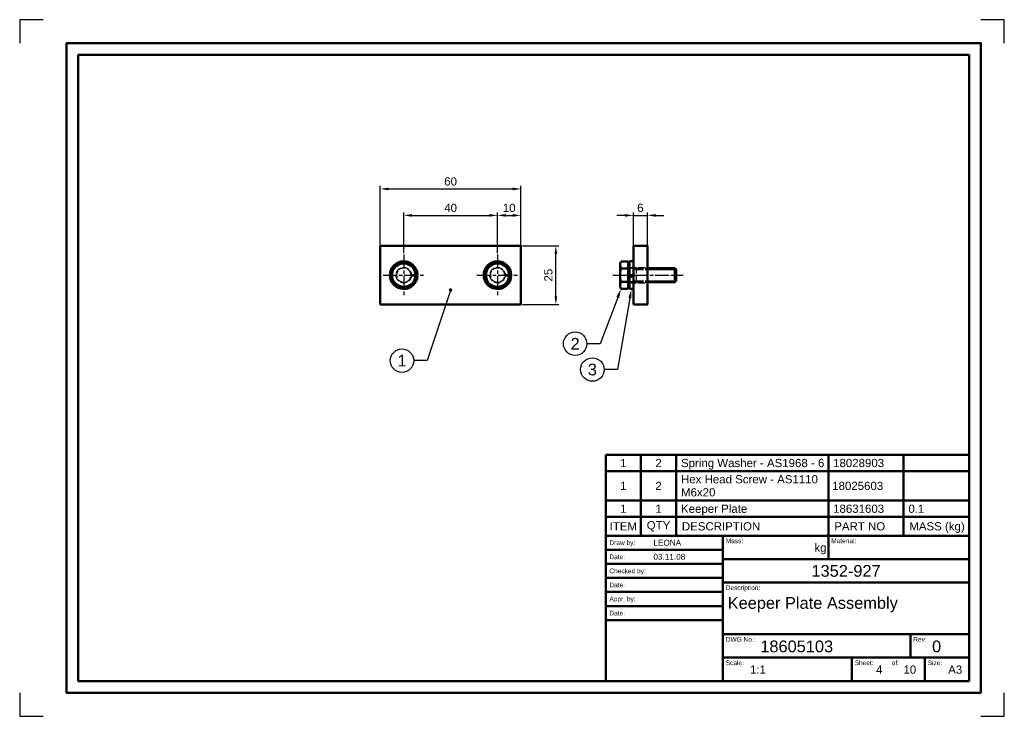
# Model space of a CAD drawing. Header units: millimetres. Extents: x 357 to 777, y 202 to 499.
import ezdxf
from ezdxf import colors
from ezdxf.entities.mleader import LeaderData, LeaderLine
from ezdxf.enums import TextEntityAlignment as Align
from ezdxf.math import Vec2, Vec3

# ---------------------------------------------------------------- set-up
doc = ezdxf.new("R2010")
doc.units = ezdxf.units.MM
for name, pattern in [('AM_ISO02W050', [7.5, 6, -1.5]), ('AM_ISO02W050x2', [3.75, 3, -0.75]), ('AM_ISO08W050', [18, 12, -1.5, 3, -1.5]), ('AM_ISO08W050x2', [9, 6, -0.75, 1.5, -0.75])]:
    doc.linetypes.add(name, pattern=pattern)
for name, color, linetype, lineweight in [('Annotations', 3, 'Continuous', 25), ('Auxlines', 92, 'Continuous', 25), ('Centerlines', 140, 'AM_ISO08W050', 25), ('Contour', 7, 'Continuous', 50), ('Hidden', 6, 'AM_ISO02W050', 25), ('Partslist', 5, 'Continuous', 50), ('Titleblock', 5, 'Continuous', 50)]:
    doc.layers.add(name, color=color, linetype=linetype, lineweight=lineweight)
doc.layers.add('Paper', color=8, linetype='Continuous')
doc.styles.get("Standard").update_dxf_attribs({"font": 'ARIAL.TTF'})
doc.dimstyles.new('ISO-25', dxfattribs={"dimtxt": 3.5, "dimasz": 3.5, "dimexe": 1.25, "dimexo": 0.625, "dimgap": 1.4, "dimtad": 1, "dimtxsty": 'Standard', "dimcen": 0, "dimclrt": 1, "dimadec": 0, "dimazin": 0, "dimtfac": 1, "dimtmove": 0, "dimatfit": 3, "dimfxl": 1, "dimarcsym": 0})

# ---------------------------------------------------------------- blocks, each defined once
blk = doc.blocks.new('TitleBlock')
at = {"layer": 'Titleblock'}
for p, q in [((-155, 0), (-155, 62)), ((-155, 62), (0, 62)), ((-105, 62), (-105, 0)), ((-60, 62), (-60, 52)), ((0, 0), (0, 62)), ((-155, 56), (-105, 56)), ((0, 52), (-105, 52)), ((-155, 50), (-105, 50)), ((-155, 44), (-105, 44)), ((0, 42), (-105, 42)), ((-155, 38), (-105, 38)), ((-155, 32), (-105, 32)), ((-155, 26), (-105, 26)), ((0, 20), (-105, 20)), ((-25, 10), (-25, 20)), ((0, 10), (-105, 10)), ((-50, 0), (-50, 10)), ((-18.85, 0), (-18.85, 10)), ((-155, 0), (0, 0))]:
    blk.add_line(p, q, dxfattribs=at)
at = {"layer": 'Titleblock', "color": 140}
for s, p in [('Draw by:', (-153.45, 59)), ('Date:', (-153.45, 53)), ('Checked by:', (-153.45, 47)), ('Date:', (-153.45, 41)), ('Appr. by:', (-153.45, 35)), ('Date:', (-153.45, 29))]:
    blk.add_text(s, height=2, dxfattribs=at).set_placement(p, align=Align.MIDDLE_LEFT)
for s, p in [('Mass:', (-103.83, 58.81)), ('Material:', (-58.83, 58.81)), ('Description:', (-103.83, 38.81)), ('DWG No.:', (-103.83, 16.81)), ('Rev:', (-23.83, 16.81)), ('Scale:', (-103.83, 6.81)), ('Sheet:', (-48.83, 6.81)), ('of:', (-33.03, 6.81)), ('Size:', (-17.69, 6.81))]:
    blk.add_text(s, height=2, dxfattribs=at).set_placement(p)
at = {"layer": 'Titleblock', "color": 1}
blk.add_text('kg', height=3.5, dxfattribs=at).set_placement((-65.99, 55.16))
for tag, p in [('DRAWBY', (-134.68, 59)), ('DRAWDATE', (-134.68, 53)), ('CHECKEDBY', (-134.68, 47)), ('CHECKEDDATE', (-134.68, 41)), ('APPRBY', (-134.68, 35)), ('APPRDATE', (-134.68, 29))]:
    blk.add_attdef(tag, text='', height=2.5, dxfattribs=at).set_placement(p, align=Align.MIDDLE_LEFT)
for tag, p, height in [('MASS', (-91.16, 55.16), 3.5), ('MATERIAL', (-44.13, 55.16), 3.5), ('DESCR', (-103, 30.82), 5), ('DESCR2', (-103, 23.01), 5), ('DWGNUMBER', (-89.09, 12.3), 5), ('REVNUMBER', (-15.82, 12.3), 5), ('USER1', (-93.49, 3.16), 3.5), ('USER2', (-79.06, 3.16), 3.5), ('USER3', (-39.69, 3.16), 3.5), ('USER4', (-28.04, 3.16), 3.5), ('FORMAT', (-8.92, 3.16), 3.5)]:
    blk.add_attdef(tag, p, '', height=height, dxfattribs=at)
blk.add_attdef('PROJECTNUMBER', text='', height=5, dxfattribs=at).set_placement((-52.5, 47), align=Align.MIDDLE)
blk = doc.blocks.new('PLHeader')
at = {"layer": 'Partslist'}
for p, q in [((0, 8), (-155, 8)), ((-155, 8), (-155, 0)), ((-140, 8), (-140, 0)), ((-125, 8), (-125, 0)), ((-60, 0), (-60, 8)), ((-28, 0), (-28, 8)), ((0, 0), (0, 8)), ((-155, 0), (0, 0))]:
    blk.add_line(p, q, dxfattribs=at)
at = {"layer": 'Partslist', "color": 1}
for s, p in [('ITEM', (-147.5, 4)), ('QTY', (-132.5, 4))]:
    blk.add_text(s, height=3.5, dxfattribs=at).set_placement(p, align=Align.MIDDLE)
for s, p in [('DESCRIPTION', (-122.53, 4)), ('PART NO', (-57.53, 4)), ('MASS (kg)', (-25.53, 4))]:
    blk.add_text(s, height=3.5, dxfattribs=at).set_placement(p, align=Align.MIDDLE_LEFT)
blk = doc.blocks.new('PLRow')
at = {"layer": 'Partslist'}
for p, q in [((0, 7), (-155, 7)), ((-155, 7), (-155, 0)), ((-140, 7), (-140, 0)), ((-125, 7), (-125, 0)), ((-60, 0), (-60, 7)), ((-28, 0), (-28, 7)), ((0, 0), (0, 7)), ((-155, 0), (0, 0))]:
    blk.add_line(p, q, dxfattribs=at)
at = {"layer": 'Partslist', "color": 1}
for tag, p in [('ITEMNUMBER', (-147.5, 3.5)), ('QTY', (-132.5, 3.5))]:
    blk.add_attdef(tag, text='', height=3.5, dxfattribs=at).set_placement(p, align=Align.MIDDLE)
for tag, p in [('DESCR1', (-122.91, 3.5)), ('PARTNUMBER', (-58.02, 3.5)), ('MASS', (-25.92, 3.5))]:
    blk.add_attdef(tag, text='', height=3.5, dxfattribs=at).set_placement(p, align=Align.MIDDLE_LEFT)
blk = doc.blocks.new('PLRow2')
at = {"layer": 'Partslist'}
for p, q in [((-155, 12.5), (-155, 0)), ((-155, 12.5), (0, 12.5)), ((-140, 12.5), (-140, 0)), ((-125, 12.5), (-125, 0)), ((-60, 0), (-60, 12.5)), ((-28, 0), (-28, 12.5)), ((0, 0), (0, 12.5)), ((-155, 0), (0, 0))]:
    blk.add_line(p, q, dxfattribs=at)
at = {"layer": 'Partslist', "color": 1}
for tag, p in [('ITEMNUMBER', (-147.5, 6.25)), ('QTY', (-132.5, 6.25))]:
    blk.add_attdef(tag, text='', height=3.5, dxfattribs=at).set_placement(p, align=Align.MIDDLE)
for tag, p in [('DESCR1', (-122.91, 9.07)), ('DESCR2', (-122.91, 3.5)), ('PARTNUMBER', (-58.41, 6.25)), ('MASS', (-26.25, 6.25))]:
    blk.add_attdef(tag, text='', height=3.5, dxfattribs=at).set_placement(p, align=Align.MIDDLE_LEFT)
blk = doc.blocks.new('*D6')
at = {"layer": 'Annotations', "color": 0, "lineweight": -2}
for p, q in [((520.63, 399.15), (520.63, 416.49)), ((560.63, 399.15), (560.63, 416.49)), ((524.13, 415.24), (557.13, 415.24))]:
    blk.add_line(p, q, dxfattribs=at)
at = {"layer": 'Annotations', "color": 0}
for points in [[(524.13, 415.82), (524.13, 414.65), (520.63, 415.24)], [(557.13, 415.82), (557.13, 414.65), (560.63, 415.24)]]:
    blk.add_solid(points, dxfattribs=at)
at = {"layer": 'Defpoints', "color": 0}
for p in [(560.63, 415.24), (520.63, 398.53), (560.63, 398.53)]:
    blk.add_point(p, dxfattribs=at)
at = {"layer": 'Annotations', "color": 1, "insert": (540.63, 418.42), "char_height": 3.5, "attachment_point": 5}
blk.add_mtext('40', dxfattribs=at)
blk = doc.blocks.new('*D7')
at = {"layer": 'Annotations', "color": 0, "lineweight": -2}
for p, q in [((560.63, 399.78), (560.63, 416.49)), ((570.63, 402.88), (570.63, 416.49)), ((564.13, 415.24), (567.13, 415.24))]:
    blk.add_line(p, q, dxfattribs=at)
at = {"layer": 'Annotations', "color": 0}
for points in [[(564.13, 415.82), (564.13, 414.65), (560.63, 415.24)], [(567.13, 415.82), (567.13, 414.65), (570.63, 415.24)]]:
    blk.add_solid(points, dxfattribs=at)
at = {"layer": 'Defpoints', "color": 0}
for p in [(570.63, 415.24), (560.63, 399.15), (570.63, 402.25)]:
    blk.add_point(p, dxfattribs=at)
at = {"layer": 'Annotations', "color": 1, "insert": (565.63, 418.42), "char_height": 3.5, "attachment_point": 5}
blk.add_mtext('10', dxfattribs=at)
blk = doc.blocks.new('*D8')
at = {"layer": 'Annotations', "color": 0, "lineweight": -2}
for p, q in [((510.63, 402.88), (510.63, 427.76)), ((514.13, 426.51), (567.13, 426.51)), ((570.63, 402.88), (570.63, 427.76))]:
    blk.add_line(p, q, dxfattribs=at)
at = {"layer": 'Annotations', "color": 0}
for points in [[(514.13, 427.09), (514.13, 425.92), (510.63, 426.51)], [(567.13, 427.09), (567.13, 425.92), (570.63, 426.51)]]:
    blk.add_solid(points, dxfattribs=at)
at = {"layer": 'Defpoints', "color": 0}
for p in [(570.63, 426.51), (510.63, 402.25), (570.63, 402.25)]:
    blk.add_point(p, dxfattribs=at)
at = {"layer": 'Annotations', "color": 1, "insert": (540.63, 429.69), "char_height": 3.5, "attachment_point": 5}
blk.add_mtext('60', dxfattribs=at)
blk = doc.blocks.new('*D9')
at = {"layer": 'Annotations', "color": 0, "lineweight": -2}
for p, q in [((571.26, 402.25), (586.77, 402.25)), ((585.52, 380.75), (585.52, 398.75)), ((571.26, 377.25), (586.77, 377.25))]:
    blk.add_line(p, q, dxfattribs=at)
at = {"layer": 'Annotations', "color": 0}
for points in [[(584.94, 398.75), (586.11, 398.75), (585.52, 402.25)], [(584.94, 380.75), (586.11, 380.75), (585.52, 377.25)]]:
    blk.add_solid(points, dxfattribs=at)
at = {"layer": 'Defpoints', "color": 0}
for p in [(570.63, 402.25), (585.52, 402.25), (570.63, 377.25)]:
    blk.add_point(p, dxfattribs=at)
at = {"layer": 'Annotations', "color": 1, "insert": (582.34, 389.75), "char_height": 3.5, "attachment_point": 5, "rotation": 90}
blk.add_mtext('25', dxfattribs=at)
blk = doc.blocks.new('*D10')
at = {"layer": 'Annotations', "color": 0, "lineweight": -2}
for p, q in [((618.58, 402.88), (618.58, 416.49)), ((624.58, 402.88), (624.58, 416.49)), ((615.08, 415.24), (611.58, 415.24)), ((618.58, 415.24), (624.58, 415.24)), ((628.08, 415.24), (631.58, 415.24))]:
    blk.add_line(p, q, dxfattribs=at)
at = {"layer": 'Annotations', "color": 0}
for points in [[(615.08, 415.82), (615.08, 414.65), (618.58, 415.24)], [(628.08, 415.82), (628.08, 414.65), (624.58, 415.24)]]:
    blk.add_solid(points, dxfattribs=at)
at = {"layer": 'Defpoints', "color": 0}
for p in [(624.58, 415.24), (618.58, 402.25), (624.58, 402.25)]:
    blk.add_point(p, dxfattribs=at)
at = {"layer": 'Annotations', "color": 1, "insert": (621.58, 418.42), "char_height": 3.5, "attachment_point": 5}
blk.add_mtext('6', dxfattribs=at)
blk = doc.blocks.new('Balloon')
at = {"layer": 'Annotations'}
blk.add_circle((0, 0), 5, dxfattribs=at)
at = {"layer": 'Annotations', "color": 1}
blk.add_attdef('ITEMNUMBER', text='', height=5, dxfattribs=at).set_placement((0, 0), align=Align.MIDDLE)
blk = doc.blocks.new('_Dot')
at = {"color": 0, "linetype": 'ByBlock', "lineweight": -2}
blk.add_line((-0.5, 0), (-1, 0), dxfattribs=at)
at = {"color": 0, "linetype": 'ByBlock', "const_width": 0.5}
blk.add_lwpolyline([(-0.25, 0, 1), (0.25, 0, 1)], format="xyb", close=True, dxfattribs=at)
blk = doc.blocks.new('A3Border')
at = {"layer": 'Paper'}
for p, q in [((0, 297), (0, 287)), ((10, 297), (0, 297)), ((420, 297), (410, 297)), ((420, 287), (420, 297)), ((0, 10), (0, 0)), ((420, 0), (420, 10)), ((0, 0), (10, 0)), ((410, 0), (420, 0))]:
    blk.add_line(p, q, dxfattribs=at)
at = {"layer": 'Titleblock'}
for points in [[(410, 10), (410, 287), (20, 287), (20, 10)], [(405, 15), (405, 282), (25, 282), (25, 15)]]:
    blk.add_lwpolyline(points, close=True, dxfattribs=at)

msp = doc.modelspace()

# ---------------------------------------------------------------- linework, layer by layer
at = {"layer": 'Auxlines'}
for p, q in [((624.583, 392.14), (636.883, 392.14)), ((624.583, 387.367), (636.883, 387.367))]:
    msp.add_line(p, q, dxfattribs=at)
at = {"layer": 'Centerlines', "linetype": 'AM_ISO08W050x2'}
for p, q in [((520.631, 398.527), (520.631, 380.98)), ((560.631, 398.527), (560.631, 380.98)), ((511.858, 389.754), (529.405, 389.754)), ((551.858, 389.754), (569.405, 389.754)), ((609.883, 389.754), (639.883, 389.754))]:
    msp.add_line(p, q, dxfattribs=at)
at = {"layer": 'Contour'}
for p, q in [((520.631, 395.527), (515.631, 392.641)), ((525.631, 392.641), (520.631, 395.527)), ((560.631, 395.527), (555.631, 392.641)), ((565.631, 392.641), (560.631, 395.527)), ((613.33, 395.529), (612.883, 394.754)), ((613.33, 395.529), (616.383, 395.529)), ((616.383, 394.754), (616.383, 395.529)), ((616.883, 395.654), (616.883, 389.475)), ((618.583, 395.654), (616.883, 395.654)), ((618.583, 395.654), (618.583, 390.094)), ((515.631, 392.641), (515.631, 386.867)), ((525.631, 386.867), (525.631, 392.641)), ((555.631, 392.641), (555.631, 386.867)), ((565.631, 386.867), (565.631, 392.641)), ((612.883, 394.754), (612.883, 384.754)), ((613.33, 392.642), (616.383, 392.642)), ((616.383, 384.754), (616.383, 394.754)), ((616.383, 394.754), (616.883, 394.754)), ((616.883, 394.754), (616.883, 392.754)), ((616.883, 392.754), (616.883, 386.754)), ((624.583, 392.754), (636.27, 392.754)), ((636.27, 386.754), (636.27, 392.754)), ((636.27, 392.754), (636.883, 392.14)), ((636.883, 387.367), (636.883, 392.14)), ((515.631, 386.867), (520.631, 383.98)), ((520.631, 383.98), (525.631, 386.867)), ((525.631, 390.009), (526.526, 390.009)), ((525.631, 389.499), (526.526, 389.499)), ((555.631, 386.867), (560.631, 383.98)), ((560.631, 383.98), (565.631, 386.867)), ((565.631, 390.009), (566.526, 390.009)), ((565.631, 389.499), (566.526, 389.499)), ((613.33, 386.866), (616.383, 386.866)), ((618.583, 390.094), (616.883, 389.475)), ((618.583, 389.414), (616.883, 388.795)), ((616.883, 388.795), (616.883, 383.854)), ((616.883, 386.754), (616.883, 384.754)), ((618.583, 389.414), (618.583, 383.854)), ((624.583, 386.754), (636.27, 386.754)), ((636.883, 387.367), (636.27, 386.754)), ((613.33, 383.979), (612.883, 384.754)), ((613.33, 383.979), (616.383, 383.979)), ((616.383, 384.754), (616.883, 384.754)), ((616.383, 383.979), (616.383, 384.754)), ((616.883, 383.854), (618.583, 383.854))]:
    msp.add_line(p, q, dxfattribs=at)
for points in [[(510.631, 377.254), (570.631, 377.254), (570.631, 402.254), (510.631, 402.254)], [(618.583, 377.254), (624.583, 377.254), (624.583, 402.254), (618.583, 402.254)]]:
    msp.add_lwpolyline(points, close=True, dxfattribs=at)
for centre in [(520.631, 389.754), (560.631, 389.754)]:
    msp.add_circle(centre, 5, dxfattribs=at)
for centre, radius, start, end in [((520.631, 389.754), 5.9, 2.47711, 357.52289), ((560.631, 389.754), 5.9, 2.47711, 357.52289), ((615.435, 394.085), 2.552, 154.44687, 214.44687), ((622.428, 389.754), 9.545, 162.38753, 197.61247), ((615.435, 385.422), 2.552, 145.55313, 205.55313)]:
    msp.add_arc(centre, radius, start, end, dxfattribs=at)
at = {"layer": 'Hidden', "linetype": 'AM_ISO02W050x2'}
for p, q in [((616.883, 393.054), (624.583, 393.054)), ((619.883, 392.14), (616.883, 392.754)), ((619.883, 392.754), (616.883, 392.754)), ((619.883, 392.754), (624.583, 392.754)), ((619.883, 386.754), (619.883, 392.754)), ((619.883, 392.14), (624.583, 392.14)), ((523.671, 390.009), (525.631, 390.009)), ((523.671, 389.499), (525.631, 389.499)), ((563.671, 390.009), (565.631, 390.009)), ((563.671, 389.499), (565.631, 389.499)), ((619.883, 387.367), (616.883, 386.754)), ((619.883, 386.754), (616.883, 386.754)), ((616.883, 386.454), (624.583, 386.454)), ((619.883, 387.367), (624.583, 387.367)), ((619.883, 386.754), (624.583, 386.754))]:
    msp.add_line(p, q, dxfattribs=at)
for centre in [(520.631, 389.754), (560.631, 389.754)]:
    msp.add_circle(centre, 3.3, dxfattribs=at)
for centre in [(520.631, 389.754), (560.631, 389.754)]:
    msp.add_arc(centre, 3.05, 4.7959, 355.2041, dxfattribs=at)

# ---------------------------------------------------------------- block references
at = {"layer": 'Annotations'}
msp.add_blockref('A3Border', (356.813, 201.662), dxfattribs=at)
at = {"layer": 'Contour'}
for name, p, values in [('PLRow', (761.813, 306.162), {'ITEMNUMBER': '1', 'QTY': '2', 'DESCR1': 'Spring Washer - AS1968 - 6', 'PARTNUMBER': '18028903'}), ('PLRow2', (761.813, 293.662), {'ITEMNUMBER': '1', 'QTY': '2', 'DESCR1': 'Hex Head Screw - AS1110', 'DESCR2': 'M6x20', 'PARTNUMBER': '18025603'}), ('PLRow', (761.813, 286.662), {'ITEMNUMBER': '1', 'QTY': '1', 'DESCR1': 'Keeper Plate', 'PARTNUMBER': '18631603', 'MASS': '0.1'}), ('TitleBlock', (761.813, 216.662), {'DESCR': 'Keeper Plate Assembly', 'DWGNUMBER': '18605103', 'USER1': '1:1', 'USER3': '4', 'USER4': '10', 'REVNUMBER': '0', 'PROJECTNUMBER': '1352-927', 'FORMAT': 'A3', 'DRAWBY': 'LEONA', 'DRAWDATE': '03.11.08'})]:
    msp.add_blockref(name, p, dxfattribs=at).add_auto_attribs(values)
msp.add_blockref('PLHeader', (761.813, 278.662), dxfattribs=at)

# ---------------------------------------------------------------- dimensions: what is measured, and where the dimension line sits
at = {"layer": 'Annotations'}
for base, p1, p2, picture, middle in [((570.631, 426.505), (510.631, 402.254), (570.631, 402.254), '*D8', (540.631, 429.692)), ((560.631, 415.238), (520.631, 398.527), (560.631, 398.527), '*D6', (540.631, 418.425)), ((570.631, 415.238), (560.631, 399.152), (570.631, 402.254), '*D7', (565.631, 418.425)), ((624.583, 415.238), (618.583, 402.254), (624.583, 402.254), '*D10', (621.583, 418.425))]:
    dim = msp.add_linear_dim(base=base, p1=p1, p2=p2, dimstyle='ISO-25', dxfattribs=at)
    dim.commit()
    dim.dimension.update_dxf_attribs({"geometry": picture, "text_midpoint": middle})
dim = msp.add_linear_dim(base=(585.524, 402.254), p1=(570.631, 377.254), p2=(570.631, 402.254), angle=90, dimstyle='ISO-25', dxfattribs=at)
dim.commit()
dim.dimension.update_dxf_attribs({"geometry": '*D9', "text_midpoint": (582.337, 389.754)})

# ---------------------------------------------------------------- leaders
ml = msp.add_multileader_block('Standard', dxfattribs=at)
ml.set_content('Balloon', color=256)
ml.set_attribute('ITEMNUMBER', '1', width=0)
ml.set_leader_properties()
ml.set_arrow_properties(name='DOT')
ml.build(insert=Vec2(0, 0))
ml.multileader.update_dxf_attribs({"arrow_head_size": 1.5})
ctx = ml.context
ctx.base_point, ctx.arrow_head_size, ctx.plane_origin = Vec3(514.879, 353.304), 1.5, Vec3(513.817, 419.107)
notes = []
notes.append((ctx, [(1, (1, 1, 0), (530.579, 353.304), (-1, 0), 5.7, [(0, [(540.611, 383.392)], 0, [])])]))
ctx.block.insert = Vec3(519.879, 353.304)
ml = msp.add_multileader_block('Standard', dxfattribs=at)
ml.set_content('Balloon', color=256)
ml.set_attribute('ITEMNUMBER', '2', width=0)
ml.set_leader_properties()
ml.build(insert=Vec2(0, 0))
ctx = ml.context
ctx.base_point, ctx.plane_origin = Vec3(588.746, 360.534), Vec3(586.677, 419.107)
notes.append((ctx, [(1, (1, 1, 0), (604.447, 360.534), (-1, 0), 5.7, [(0, [(613.33, 383.979)], 0, [])])]))
ctx.block.insert = Vec3(593.746, 360.534)
ml = msp.add_multileader_block('Standard', dxfattribs=at)
ml.set_content('Balloon', color=256)
ml.set_attribute('ITEMNUMBER', '3', width=0)
ml.set_leader_properties()
ml.build(insert=Vec2(0, 0))
ctx = ml.context
ctx.base_point, ctx.plane_origin = Vec3(596.1, 349.508), Vec3(590.993, 419.107)
notes.append((ctx, [(1, (1, 1, 0), (611.8, 349.508), (-1, 0), 5.7, [(0, [(617.786, 383.854)], 0, [])])]))
ctx.block.insert = Vec3(601.1, 349.508)
for ctx, leaders in notes:
    for number, flags, end, landing, length, lines in leaders:
        leader = LeaderData()
        leader.index, (leader.has_last_leader_line, leader.has_dogleg_vector, leader.attachment_direction) = number, flags
        leader.last_leader_point, leader.dogleg_vector, leader.dogleg_length = Vec3(end), Vec3(landing), length
        for number, points, colour, breaks in lines:
            line = LeaderLine()
            line.index, line.vertices, line.color, line.breaks = number, Vec3.list(points), colors.encode_raw_color(colour), breaks
            leader.lines.append(line)
        ctx.leaders.append(leader)

doc.saveas('drawing.dxf')
